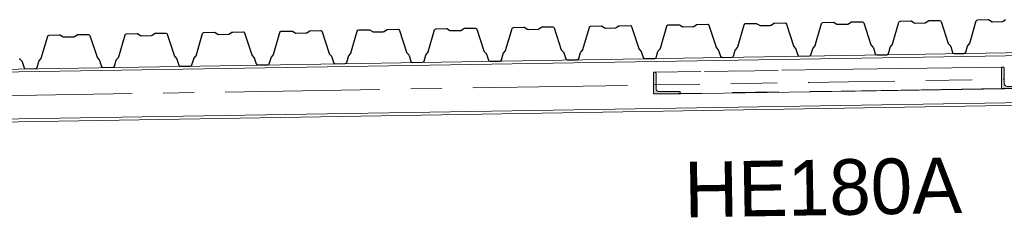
# Model space of a CAD drawing. Header units: millimetres. Extents: x 4517 to 474157, y -4632 to 9900.
# Tile 63 of 114: x 300892 to 304073, y 6208 to 6848. Entities that reach past the tile are written whole.
import ezdxf

# ---------------------------------------------------------------- set-up
doc = ezdxf.new("R2010")
doc.units = ezdxf.units.MM
doc.linetypes.add('WSP_hartlijn', pattern=[800, 500, -100, 100, -100])
doc.linetypes.add('WSP_hhidden', pattern=[250, 150, -100])
for name, color, linetype, lineweight in [('00_algemeen - hartlijn', 7, 'WSP_hartlijn', 13), ('23_vloeren -cut-', 3, 'Continuous', 25), ('28_hoofddraagconstructies - kolommen en liggers', 1, 'Continuous', 13), ('28_hoofddraagconstructies - kolommen en liggers - staal', 1, 'Continuous', 13), ('28_hoofddraagconstructies - kolommen en liggers - staal -cut-', 2, 'Continuous', 13), ('28_hoofddraagconstructies - tags', 7, 'Continuous', 18)]:
    doc.layers.add(name, color=color, linetype=linetype, lineweight=lineweight)
doc.styles.add('Revittext_1', font='txt', dxfattribs={"height": 180})

# ---------------------------------------------------------------- blocks, each defined once
blk = doc.blocks.new('28_WSP_SF_staal - HE v21-0 - HE180A-1334711-as F')
at = {"layer": '00_algemeen - hartlijn'}
for p, q in [((5030, 6587.3), (8012.9, 6636.4)), ((8516.6, 6644.7), (8642.9, 6646.7))]:
    blk.add_line(p, q, dxfattribs=at)
at = {"layer": '28_hoofddraagconstructies - kolommen en liggers', "linetype": 'WSP_hhidden'}
for p, q in [((8642.9, 6646.7), (9146.6, 6655)), ((8012.9, 6636.4), (8516.6, 6644.7))]:
    blk.add_line(p, q, dxfattribs=at)
blk = doc.blocks.new('28_WSP_SF_staal - HFL v21-0 - Lequ 70x70x7-1304587-as F')
at = {"layer": '28_hoofddraagconstructies - kolommen en liggers', "linetype": 'WSP_hhidden'}
blk.add_hatch(color=256, dxfattribs=at).paths.add_polyline_path([(8012.9, 6607.7), (8100.4, 6608.2), (8100.4, 6610.7), (8094.8, 6615.2), (8028, 6615.7), (8024.1, 6618.2), (8021.9, 6621.8), (8021.6, 6631.1), (8021.6, 6673.3), (8016, 6677.7), (8012.9, 6677.7), (8012.9, 6631.1)])
for p, q in [((8577.6, 6686.2), (8016.2, 6677.8)), ((8665.1, 6616.7), (8660.7, 6616.6))]:
    blk.add_line(p, q, dxfattribs=at)
at = {"layer": '28_hoofddraagconstructies - kolommen en liggers - staal'}
blk.add_line((8660.6, 6616.6), (8100.4, 6608.2), dxfattribs=at)
at = {"layer": '28_hoofddraagconstructies - kolommen en liggers - staal -cut-'}
for p, q in [((8016, 6677.7), (8012.9, 6677.7)), ((8012.9, 6677.7), (8012.9, 6607.7)), ((8017.3, 6677.6), (8016, 6677.7)), ((8021.6, 6623.8), (8021.6, 6673.3)), ((8012.9, 6607.7), (8100.4, 6608.2)), ((8094.8, 6615.2), (8032.9, 6614.8)), ((8100.4, 6608.2), (8100.4, 6610.7))]:
    blk.add_line(p, q, dxfattribs=at)
at = {"layer": '28_hoofddraagconstructies - kolommen en liggers - staal -cut-', "flags": 128}
for points in [[(8021.6, 6673.3), (8021.5, 6674.3), (8021.1, 6675.2), (8020.4, 6676.1), (8019.5, 6676.8), (8018.4, 6677.3), (8017.3, 6677.6)], [(8032.9, 6614.8), (8030.4, 6615), (8028, 6615.7), (8025.9, 6616.8), (8024.1, 6618.2), (8022.7, 6619.9), (8021.9, 6621.8), (8021.6, 6623.8)], [(8097.2, 6614.7), (8096, 6615.1), (8094.8, 6615.2)], [(8100.4, 6610.7), (8100.2, 6611.7), (8099.8, 6612.6), (8099.1, 6613.5), (8098.3, 6614.2), (8097.2, 6614.7)]]:
    blk.add_lwpolyline(points, dxfattribs=at)
blk = doc.blocks.new('28_WSP_SF_staal - HFL v21-0 - Lequ 70x70x7-V88-as F')
at = {"layer": '28_hoofddraagconstructies - kolommen en liggers', "linetype": 'WSP_hhidden'}
blk.add_hatch(color=256, dxfattribs=at).paths.add_polyline_path([(9137.9, 6624.6), (9225.4, 6625.1), (9225.4, 6627.6), (9219.8, 6632), (9153, 6632.6), (9149.1, 6635), (9146.9, 6638.6), (9146.6, 6640.6), (9146.6, 6690.1), (9141, 6694.6), (9137.9, 6694.6), (9137.9, 6631.1)])
for p, q in [((8016.2, 6677.8), (8577.6, 6686.2)), ((8018, 6607.8), (8619.1, 6616.8)), ((8660.7, 6616.6), (8665.1, 6616.7))]:
    blk.add_line(p, q, dxfattribs=at)
at = {"layer": '28_hoofddraagconstructies - kolommen en liggers - staal'}
for p, q in [((8577.6, 6686.2), (9137.9, 6694.6)), ((8619.1, 6616.8), (9137.9, 6624.6)), ((8665.1, 6616.7), (9225.4, 6625.1))]:
    blk.add_line(p, q, dxfattribs=at)
at = {"layer": '28_hoofddraagconstructies - kolommen en liggers - staal -cut-'}
for p, q in [((9141, 6694.6), (9137.9, 6694.6)), ((9137.9, 6694.6), (9137.9, 6624.6)), ((9146.6, 6640.6), (9146.6, 6690.1)), ((9137.9, 6624.6), (9225.4, 6625.1)), ((9219.8, 6632), (9157.9, 6631.7)), ((9225.4, 6625.1), (9225.4, 6627.6))]:
    blk.add_line(p, q, dxfattribs=at)
at = {"layer": '28_hoofddraagconstructies - kolommen en liggers - staal -cut-', "flags": 128}
for points in [[(9146.6, 6690.1), (9146.5, 6691.2), (9146.1, 6692.1), (9145.4, 6692.9), (9144.5, 6693.7), (9143.4, 6694.2), (9142.3, 6694.5), (9141, 6694.6)], [(9157.9, 6631.7), (9155.4, 6631.9), (9153, 6632.6), (9150.9, 6633.6), (9149.1, 6635), (9147.7, 6636.7), (9146.9, 6638.6), (9146.6, 6640.6)], [(9225.4, 6627.6), (9225.2, 6628.6), (9224.8, 6629.5), (9224.1, 6630.4), (9223.3, 6631.1), (9222.2, 6631.6), (9221, 6631.9), (9219.8, 6632)]]:
    blk.add_lwpolyline(points, dxfattribs=at)

msp = doc.modelspace()

# ---------------------------------------------------------------- linework, layer by layer
at = {"layer": '23_vloeren -cut-'}
for p, q in [((303484, 6838.2), (303486.9, 6839.2)), ((303486.9, 6839.2), (303520.8, 6839.8)), ((303520.8, 6839.8), (303522.2, 6839.6)), ((303522.2, 6839.6), (303523.6, 6839)), ((303523.6, 6839), (303531.6, 6833.8)), ((303569.2, 6834.4), (303577.1, 6839.9)), ((303577.1, 6839.9), (303578.4, 6840.5)), ((303578.4, 6840.5), (303579.8, 6840.8)), ((303579.8, 6840.8), (303613.7, 6841.3)), ((303613.7, 6841.3), (303616.7, 6840.4)), ((303616.7, 6840.4), (303618.5, 6837.9)), ((303711.6, 6768.1), (303732.2, 6839.7)), ((303732.2, 6839.7), (303733.9, 6842.3)), ((303733.9, 6842.3), (303736.9, 6843.3)), ((303736.9, 6843.3), (303770.7, 6843.9)), ((303770.7, 6843.9), (303772.2, 6843.7)), ((303772.2, 6843.7), (303773.5, 6843.1)), ((303773.5, 6843.1), (303781.6, 6837.9)), ((303817.9, 6837.9), (303819.2, 6838.5)), ((303819.2, 6838.5), (303827.1, 6844)), ((303827.1, 6844), (303828.4, 6844.6)), ((303828.4, 6844.6), (303829.8, 6844.9)), ((303829.8, 6844.9), (303863.7, 6845.4)), ((303863.7, 6845.4), (303866.6, 6844.5)), ((303866.6, 6844.5), (303868.5, 6842)), ((303868.5, 6842), (303891.4, 6771.1)), ((303961.5, 6772.2), (303982.1, 6843.8)), ((303982.1, 6843.8), (303983.9, 6846.4)), ((303983.9, 6846.4), (303986.9, 6847.4)), ((303986.9, 6847.4), (304020.7, 6848)), ((304020.7, 6848), (304022.2, 6847.8)), ((304022.2, 6847.8), (304023.5, 6847.2)), ((304023.5, 6847.2), (304031.5, 6842)), ((304031.5, 6842), (304032.9, 6841.4)), ((304032.9, 6841.4), (304034.3, 6841.2)), ((304034.3, 6841.2), (304066.4, 6841.8)), ((304066.4, 6841.8), (304067.8, 6842)), ((304067.8, 6842), (304069.1, 6842.6)), ((304069.1, 6842.6), (304077, 6848.1)), ((301487.2, 6806.4), (301521, 6807)), ((301521, 6807), (301522.5, 6806.8)), ((301522.5, 6806.8), (301523.8, 6806.2)), ((301569.5, 6801.6), (301577.4, 6807.1)), ((301577.4, 6807.1), (301578.7, 6807.7)), ((301578.7, 6807.7), (301580.1, 6807.9)), ((301580.1, 6807.9), (301614, 6808.5)), ((301614, 6808.5), (301616.9, 6807.6)), ((301616.9, 6807.6), (301618.8, 6805)), ((301711.8, 6735.3), (301732.5, 6806.9)), ((301732.5, 6806.9), (301734.2, 6809.5)), ((301734.2, 6809.5), (301737.2, 6810.5)), ((301737.2, 6810.5), (301771, 6811.1)), ((301771, 6811.1), (301772.5, 6810.9)), ((301772.5, 6810.9), (301773.8, 6810.3)), ((301773.8, 6810.3), (301781.9, 6805.1)), ((301819.4, 6805.7), (301827.3, 6811.2)), ((301827.3, 6811.2), (301828.6, 6811.8)), ((301828.6, 6811.8), (301830.1, 6812.1)), ((301830.1, 6812.1), (301863.9, 6812.6)), ((301863.9, 6812.6), (301866.9, 6811.7)), ((301866.9, 6811.7), (301868.8, 6809.1)), ((301868.8, 6809.1), (301891.7, 6738.3)), ((301961.8, 6739.4), (301982.4, 6811)), ((301982.4, 6811), (301984.2, 6813.6)), ((301984.2, 6813.6), (301987.1, 6814.6)), ((301987.1, 6814.6), (302021, 6815.2)), ((302021, 6815.2), (302022.4, 6815)), ((302022.4, 6815), (302023.8, 6814.4)), ((302023.8, 6814.4), (302031.8, 6809.2)), ((302031.8, 6809.2), (302033.2, 6808.6)), ((302033.2, 6808.6), (302034.6, 6808.4)), ((302034.6, 6808.4), (302066.7, 6809)), ((302066.7, 6809), (302068.1, 6809.2)), ((302068.1, 6809.2), (302069.4, 6809.8)), ((302069.4, 6809.8), (302077.3, 6815.3)), ((302077.3, 6815.3), (302078.6, 6815.9)), ((302078.6, 6815.9), (302080, 6816.2)), ((302080, 6816.2), (302113.9, 6816.7)), ((302113.9, 6816.7), (302116.9, 6815.8)), ((302116.9, 6815.8), (302118.7, 6813.2)), ((302118.7, 6813.2), (302141.7, 6742.4)), ((302211.8, 6743.5), (302232.4, 6815.1)), ((302232.4, 6815.1), (302234.2, 6817.7)), ((302234.2, 6817.7), (302237.1, 6818.7)), ((302237.1, 6818.7), (302270.9, 6819.3)), ((302270.9, 6819.3), (302272.4, 6819.1)), ((302272.4, 6819.1), (302273.7, 6818.5)), ((302273.7, 6818.5), (302281.8, 6813.3)), ((302281.8, 6813.3), (302283.1, 6812.7)), ((302283.1, 6812.7), (302284.6, 6812.5)), ((302284.6, 6812.5), (302316.6, 6813.1)), ((302316.6, 6813.1), (302318.1, 6813.3)), ((302318.1, 6813.3), (302319.4, 6813.9)), ((302319.4, 6813.9), (302327.3, 6819.4)), ((302327.3, 6819.4), (302328.6, 6820)), ((302328.6, 6820), (302330, 6820.3)), ((302330, 6820.3), (302363.9, 6820.8)), ((302363.9, 6820.8), (302366.8, 6819.9)), ((302366.8, 6819.9), (302368.7, 6817.3)), ((302368.7, 6817.3), (302391.6, 6746.5)), ((302461.7, 6747.6), (302482.4, 6819.2)), ((302482.4, 6819.2), (302484.1, 6821.8)), ((302484.1, 6821.8), (302487.1, 6822.8)), ((302487.1, 6822.8), (302520.9, 6823.4)), ((302520.9, 6823.4), (302522.4, 6823.2)), ((302522.4, 6823.2), (302523.7, 6822.6)), ((302523.7, 6822.6), (302531.8, 6817.4)), ((302531.8, 6817.4), (302533.1, 6816.8)), ((302533.1, 6816.8), (302534.5, 6816.6)), ((302534.5, 6816.6), (302566.6, 6817.2)), ((302566.6, 6817.2), (302568, 6817.4)), ((302568, 6817.4), (302569.3, 6818)), ((302569.3, 6818), (302577.2, 6823.5)), ((302577.2, 6823.5), (302578.5, 6824.1)), ((302578.5, 6824.1), (302580, 6824.4)), ((302580, 6824.4), (302613.8, 6824.9)), ((302613.8, 6824.9), (302616.8, 6824)), ((302616.8, 6824), (302618.7, 6821.5)), ((302618.7, 6821.5), (302641.6, 6750.6)), ((302711.7, 6751.7), (302732.3, 6823.3)), ((302732.3, 6823.3), (302734.1, 6825.9)), ((302734.1, 6825.9), (302737, 6826.9)), ((302737, 6826.9), (302770.9, 6827.5)), ((302770.9, 6827.5), (302772.3, 6827.3)), ((302772.3, 6827.3), (302773.7, 6826.7)), ((302773.7, 6826.7), (302781.7, 6821.5)), ((302781.7, 6821.5), (302783.1, 6820.9)), ((302783.1, 6820.9), (302784.5, 6820.7)), ((302784.5, 6820.7), (302816.6, 6821.3)), ((302816.6, 6821.3), (302818, 6821.5)), ((302818, 6821.5), (302819.3, 6822.1)), ((302819.3, 6822.1), (302827.2, 6827.6)), ((302827.2, 6827.6), (302828.5, 6828.2)), ((302828.5, 6828.2), (302829.9, 6828.5)), ((302829.9, 6828.5), (302863.8, 6829)), ((302863.8, 6829), (302866.8, 6828.1)), ((302866.8, 6828.1), (302868.6, 6825.6)), ((302868.6, 6825.6), (302891.6, 6754.7)), ((302961.7, 6755.8), (302982.3, 6827.4)), ((302982.3, 6827.4), (302984, 6830)), ((302984, 6830), (302987, 6831)), ((302987, 6831), (303020.8, 6831.6)), ((303020.8, 6831.6), (303022.3, 6831.4)), ((303022.3, 6831.4), (303023.6, 6830.8)), ((303023.6, 6830.8), (303031.7, 6825.6)), ((303031.7, 6825.6), (303033, 6825)), ((303033, 6825), (303034.5, 6824.8)), ((303034.5, 6824.8), (303066.5, 6825.4)), ((303066.5, 6825.4), (303068, 6825.6)), ((303068, 6825.6), (303069.3, 6826.2)), ((303069.3, 6826.2), (303077.2, 6831.7)), ((303077.2, 6831.7), (303078.5, 6832.3)), ((303078.5, 6832.3), (303079.9, 6832.6)), ((303079.9, 6832.6), (303113.8, 6833.1)), ((303113.8, 6833.1), (303116.7, 6832.2)), ((303116.7, 6832.2), (303118.6, 6829.7)), ((303118.6, 6829.7), (303141.5, 6758.8)), ((303211.6, 6759.9), (303232.3, 6831.5)), ((303232.3, 6831.5), (303234, 6834.1)), ((303234, 6834.1), (303237, 6835.1)), ((303237, 6835.1), (303270.8, 6835.7)), ((303270.8, 6835.7), (303272.3, 6835.5)), ((303272.3, 6835.5), (303273.6, 6834.9)), ((303273.6, 6834.9), (303281.6, 6829.7)), ((303281.6, 6829.7), (303283, 6829.1)), ((303283, 6829.1), (303284.4, 6828.9)), ((303284.4, 6828.9), (303316.5, 6829.5)), ((303316.5, 6829.5), (303317.9, 6829.7)), ((303317.9, 6829.7), (303319.2, 6830.3)), ((303319.2, 6830.3), (303327.1, 6835.8)), ((303327.1, 6835.8), (303328.4, 6836.4)), ((303328.4, 6836.4), (303329.9, 6836.7)), ((303329.9, 6836.7), (303363.7, 6837.2)), ((303363.7, 6837.2), (303366.7, 6836.3)), ((303366.7, 6836.3), (303368.6, 6833.8)), ((303368.6, 6833.8), (303391.5, 6762.9)), ((303461.6, 6764), (303482.2, 6835.6)), ((303482.2, 6835.6), (303484, 6838.2)), ((303531.6, 6833.8), (303532.9, 6833.2)), ((303532.9, 6833.2), (303534.4, 6833)), ((303534.4, 6833), (303566.5, 6833.6)), ((303566.5, 6833.6), (303567.9, 6833.8)), ((303567.9, 6833.8), (303569.2, 6834.4)), ((303618.5, 6837.9), (303641.5, 6767)), ((303781.6, 6837.9), (303782.9, 6837.3)), ((303782.9, 6837.3), (303784.4, 6837.1)), ((303784.4, 6837.1), (303816.4, 6837.7)), ((303816.4, 6837.7), (303817.9, 6837.9)), ((300961.9, 6723), (300982.6, 6794.6)), ((300982.6, 6794.6), (300984.3, 6797.2)), ((300984.3, 6797.2), (300987.3, 6798.2)), ((300987.3, 6798.2), (301021.1, 6798.8)), ((301021.1, 6798.8), (301022.6, 6798.6)), ((301022.6, 6798.6), (301023.9, 6798)), ((301023.9, 6798), (301032, 6792.8)), ((301032, 6792.8), (301033.3, 6792.2)), ((301033.3, 6792.2), (301034.7, 6792)), ((301034.7, 6792), (301066.8, 6792.5)), ((301066.8, 6792.5), (301068.2, 6792.8)), ((301068.2, 6792.8), (301069.5, 6793.4)), ((301069.5, 6793.4), (301077.4, 6798.9)), ((301077.4, 6798.9), (301078.7, 6799.5)), ((301078.7, 6799.5), (301080.2, 6799.7)), ((301080.2, 6799.7), (301114, 6800.3)), ((301114, 6800.3), (301117, 6799.4)), ((301117, 6799.4), (301118.9, 6796.8)), ((301118.9, 6796.8), (301141.8, 6726)), ((301211.9, 6727.1), (301232.5, 6798.7)), ((301232.5, 6798.7), (301234.3, 6801.3)), ((301234.3, 6801.3), (301237.2, 6802.3)), ((301237.2, 6802.3), (301271.1, 6802.9)), ((301271.1, 6802.9), (301272.5, 6802.7)), ((301272.5, 6802.7), (301273.9, 6802.1)), ((301273.9, 6802.1), (301281.9, 6796.9)), ((301281.9, 6796.9), (301283.3, 6796.3)), ((301283.3, 6796.3), (301284.7, 6796.1)), ((301284.7, 6796.1), (301316.8, 6796.6)), ((301316.8, 6796.6), (301318.2, 6796.9)), ((301318.2, 6796.9), (301319.5, 6797.5)), ((301319.5, 6797.5), (301327.4, 6803)), ((301327.4, 6803), (301328.7, 6803.6)), ((301328.7, 6803.6), (301330.1, 6803.8)), ((301330.1, 6803.8), (301364, 6804.4)), ((301364, 6804.4), (301367, 6803.5)), ((301367, 6803.5), (301368.8, 6800.9)), ((301368.8, 6800.9), (301391.8, 6730.1)), ((301461.9, 6731.2), (301482.5, 6802.8)), ((301482.5, 6802.8), (301484.3, 6805.4)), ((301484.3, 6805.4), (301487.2, 6806.4)), ((301523.8, 6806.2), (301531.9, 6801)), ((301531.9, 6801), (301533.2, 6800.4)), ((301533.2, 6800.4), (301534.7, 6800.2)), ((301534.7, 6800.2), (301566.7, 6800.7)), ((301566.7, 6800.7), (301568.2, 6801)), ((301568.2, 6801), (301569.5, 6801.6)), ((301618.8, 6805), (301641.7, 6734.2)), ((301781.9, 6805.1), (301783.2, 6804.5)), ((301783.2, 6804.5), (301784.6, 6804.3)), ((301784.6, 6804.3), (301816.7, 6804.8)), ((301816.7, 6804.8), (301818.1, 6805.1)), ((301818.1, 6805.1), (301819.4, 6805.7)), ((302211.4, 6742.5), (302211.8, 6743.5)), ((302391.6, 6746.5), (302392.1, 6745.5)), ((302392.1, 6745.5), (302392.7, 6744.6)), ((302392.7, 6744.6), (302398.7, 6738.2)), ((302455, 6739.1), (302460.7, 6745.7)), ((302460.7, 6745.7), (302461.3, 6746.6)), ((302461.3, 6746.6), (302461.7, 6747.6)), ((302641.6, 6750.6), (302642.1, 6749.6)), ((302642.1, 6749.6), (302642.7, 6748.7)), ((302642.7, 6748.7), (302648.7, 6742.3)), ((302704.3, 6742.3), (302704.9, 6743.2)), ((302704.9, 6743.2), (302710.7, 6749.8)), ((302710.7, 6749.8), (302711.3, 6750.7)), ((302711.3, 6750.7), (302711.7, 6751.7)), ((302891.6, 6754.7), (302892, 6753.7)), ((302892, 6753.7), (302892.7, 6752.8)), ((302892.7, 6752.8), (302898.6, 6746.4)), ((302898.6, 6746.4), (302899.3, 6745.5)), ((302899.3, 6745.5), (302899.7, 6744.5)), ((302899.7, 6744.5), (302906, 6725.2)), ((302948.2, 6725.9), (302953.9, 6745.4)), ((302953.9, 6745.4), (302954.3, 6746.4)), ((302954.3, 6746.4), (302954.9, 6747.3)), ((302954.9, 6747.3), (302960.6, 6753.9)), ((302960.6, 6753.9), (302961.3, 6754.8)), ((302961.3, 6754.8), (302961.7, 6755.8)), ((303141.5, 6758.8), (303142, 6757.8)), ((303142, 6757.8), (303142.6, 6756.9)), ((303142.6, 6756.9), (303148.6, 6750.5)), ((303148.6, 6750.5), (303149.2, 6749.6)), ((303149.2, 6749.6), (303149.7, 6748.6)), ((303149.7, 6748.6), (303155.9, 6729.3)), ((303198.2, 6730), (303203.8, 6749.5)), ((303203.8, 6749.5), (303204.2, 6750.5)), ((303204.2, 6750.5), (303204.9, 6751.4)), ((303204.9, 6751.4), (303210.6, 6758)), ((303210.6, 6758), (303211.2, 6758.9)), ((303211.2, 6758.9), (303211.6, 6759.9)), ((303391.5, 6762.9), (303392, 6761.9)), ((303392, 6761.9), (303392.6, 6761)), ((303392.6, 6761), (303398.6, 6754.6)), ((303398.6, 6754.6), (303399.2, 6753.7)), ((303399.2, 6753.7), (303399.7, 6752.7)), ((303399.7, 6752.7), (303405.9, 6733.4)), ((303448.2, 6734.1), (303453.8, 6753.6)), ((303453.8, 6753.6), (303454.2, 6754.6)), ((303454.2, 6754.6), (303454.8, 6755.5)), ((303454.8, 6755.5), (303460.6, 6762.1)), ((303460.6, 6762.1), (303461.2, 6763)), ((303461.2, 6763), (303461.6, 6764)), ((303641.5, 6767), (303641.9, 6766)), ((303641.9, 6766), (303642.6, 6765.1)), ((303642.6, 6765.1), (303648.5, 6758.7)), ((303648.5, 6758.7), (303649.2, 6757.8)), ((303649.2, 6757.8), (303649.6, 6756.8)), ((303649.6, 6756.8), (303655.9, 6737.5)), ((303698.1, 6738.2), (303703.8, 6757.7)), ((303703.8, 6757.7), (303704.2, 6758.7)), ((303704.2, 6758.7), (303704.8, 6759.6)), ((303704.8, 6759.6), (303710.5, 6766.2)), ((303710.5, 6766.2), (303711.2, 6767.1)), ((303711.2, 6767.1), (303711.6, 6768.1)), ((303891.4, 6771.1), (303891.9, 6770.1)), ((303891.9, 6770.1), (303892.5, 6769.2)), ((303892.5, 6769.2), (303898.5, 6762.8)), ((303898.5, 6762.8), (303899.1, 6761.9)), ((303899.1, 6761.9), (303899.6, 6760.9)), ((303899.6, 6760.9), (303905.8, 6741.6)), ((303948.1, 6742.3), (303953.7, 6761.8)), ((303953.7, 6761.8), (303954.1, 6762.8)), ((303954.1, 6762.8), (303954.8, 6763.7)), ((303954.8, 6763.7), (303960.5, 6770.3)), ((303960.5, 6770.3), (303961.1, 6771.2)), ((303961.1, 6771.2), (303961.5, 6772.2)), ((300891.8, 6721.9), (300892.3, 6720.9)), ((300892.3, 6720.9), (300892.9, 6720)), ((300892.9, 6720), (300898.9, 6713.6)), ((300898.9, 6713.6), (300899.6, 6712.7)), ((300899.6, 6712.7), (300900, 6711.7)), ((300900, 6711.7), (300906.2, 6692.4)), ((300948.5, 6693.1), (300954.1, 6712.6)), ((300954.1, 6712.6), (300954.5, 6713.6)), ((300954.5, 6713.6), (300955.2, 6714.5)), ((300955.2, 6714.5), (300960.9, 6721.1)), ((300960.9, 6721.1), (300961.5, 6722)), ((300961.5, 6722), (300961.9, 6723)), ((301141.8, 6726), (301142.3, 6725)), ((301142.3, 6725), (301142.9, 6724.1)), ((301142.9, 6724.1), (301148.9, 6717.7)), ((301148.9, 6717.7), (301149.5, 6716.8)), ((301149.5, 6716.8), (301150, 6715.8)), ((301150, 6715.8), (301156.2, 6696.5)), ((301198.5, 6697.2), (301204.1, 6716.7)), ((301204.1, 6716.7), (301204.5, 6717.7)), ((301204.5, 6717.7), (301205.1, 6718.6)), ((301205.1, 6718.6), (301210.9, 6725.2)), ((301210.9, 6725.2), (301211.5, 6726.1)), ((301211.5, 6726.1), (301211.9, 6727.1)), ((301391.8, 6730.1), (301392.2, 6729.1)), ((301392.2, 6729.1), (301392.9, 6728.2)), ((301392.9, 6728.2), (301398.8, 6721.8)), ((301398.8, 6721.8), (301399.5, 6720.9)), ((301399.5, 6720.9), (301399.9, 6719.9)), ((301399.9, 6719.9), (301406.2, 6700.6)), ((301448.4, 6701.3), (301454.1, 6720.8)), ((301454.1, 6720.8), (301454.5, 6721.8)), ((301454.5, 6721.8), (301455.1, 6722.7)), ((301455.1, 6722.7), (301460.8, 6729.3)), ((301460.8, 6729.3), (301461.5, 6730.2)), ((301461.5, 6730.2), (301461.9, 6731.2)), ((301641.7, 6734.2), (301642.2, 6733.2)), ((301642.2, 6733.2), (301642.8, 6732.3)), ((301642.8, 6732.3), (301648.8, 6725.9)), ((301648.8, 6725.9), (301649.5, 6725)), ((301649.5, 6725), (301649.9, 6724)), ((301649.9, 6724), (301656.1, 6704.7)), ((301698.4, 6705.4), (301704, 6724.9)), ((301704, 6724.9), (301704.4, 6725.9)), ((301704.4, 6725.9), (301705.1, 6726.8)), ((301705.1, 6726.8), (301710.8, 6733.4)), ((301710.8, 6733.4), (301711.4, 6734.3)), ((301711.4, 6734.3), (301711.8, 6735.3)), ((301891.7, 6738.3), (301892.2, 6737.3)), ((301892.2, 6737.3), (301892.8, 6736.4)), ((301892.8, 6736.4), (301898.8, 6730)), ((301898.8, 6730), (301899.4, 6729.1)), ((301899.4, 6729.1), (301899.9, 6728.1)), ((301899.9, 6728.1), (301906.1, 6708.8)), ((301948.4, 6709.5), (301954, 6729)), ((301954, 6729), (301954.4, 6730)), ((301954.4, 6730), (301955, 6730.9)), ((301955, 6730.9), (301960.8, 6737.5)), ((301960.8, 6737.5), (301961.4, 6738.4)), ((301961.4, 6738.4), (301961.8, 6739.4)), ((302141.7, 6742.4), (302142.1, 6741.4)), ((302142.1, 6741.4), (302142.8, 6740.5)), ((302142.8, 6740.5), (302148.7, 6734.1)), ((302148.7, 6734.1), (302149.4, 6733.2)), ((302149.4, 6733.2), (302149.8, 6732.2)), ((302149.8, 6732.2), (302156.1, 6712.9)), ((302156.1, 6712.9), (302157.9, 6710.4)), ((302196.6, 6711), (302198.3, 6713.6)), ((302198.3, 6713.6), (302204, 6733.1)), ((302204, 6733.1), (302204.4, 6734.1)), ((302204.4, 6734.1), (302205, 6735)), ((302205, 6735), (302210.7, 6741.6)), ((302210.7, 6741.6), (302211.4, 6742.5)), ((302398.7, 6738.2), (302399.4, 6737.3)), ((302399.4, 6737.3), (302399.8, 6736.3)), ((302399.8, 6736.3), (302406, 6717)), ((302406, 6717), (302407.9, 6714.5)), ((302407.9, 6714.5), (302410.9, 6713.6)), ((302410.9, 6713.6), (302443.6, 6714.1)), ((302443.6, 6714.1), (302446.5, 6715.1)), ((302446.5, 6715.1), (302448.3, 6717.7)), ((302448.3, 6717.7), (302453.9, 6737.2)), ((302453.9, 6737.2), (302454.3, 6738.2)), ((302454.3, 6738.2), (302455, 6739.1)), ((302648.7, 6742.3), (302649.3, 6741.4)), ((302649.3, 6741.4), (302649.8, 6740.4)), ((302649.8, 6740.4), (302656, 6721.1)), ((302656, 6721.1), (302657.9, 6718.6)), ((302657.9, 6718.6), (302660.8, 6717.7)), ((302660.8, 6717.7), (302693.6, 6718.2)), ((302693.6, 6718.2), (302696.5, 6719.2)), ((302696.5, 6719.2), (302698.3, 6721.8)), ((302698.3, 6721.8), (302703.9, 6741.3)), ((302703.9, 6741.3), (302704.3, 6742.3)), ((302906, 6725.2), (302907.8, 6722.7)), ((302907.8, 6722.7), (302910.8, 6721.8)), ((302910.8, 6721.8), (302943.5, 6722.3)), ((302943.5, 6722.3), (302946.5, 6723.3)), ((302946.5, 6723.3), (302948.2, 6725.9)), ((303155.9, 6729.3), (303157.8, 6726.8)), ((303157.8, 6726.8), (303160.8, 6725.9)), ((303160.8, 6725.9), (303193.5, 6726.4)), ((303193.5, 6726.4), (303196.4, 6727.4)), ((303196.4, 6727.4), (303198.2, 6730)), ((303405.9, 6733.4), (303407.8, 6730.9)), ((303407.8, 6730.9), (303410.7, 6730)), ((303410.7, 6730), (303443.5, 6730.5)), ((303443.5, 6730.5), (303446.4, 6731.5)), ((303446.4, 6731.5), (303448.2, 6734.1)), ((303655.9, 6737.5), (303657.7, 6735)), ((303657.7, 6735), (303660.7, 6734.1)), ((303660.7, 6734.1), (303693.4, 6734.6)), ((303693.4, 6734.6), (303696.4, 6735.6)), ((303696.4, 6735.6), (303698.1, 6738.2)), ((303905.8, 6741.6), (303907.7, 6739.1)), ((303907.7, 6739.1), (303910.7, 6738.2)), ((303910.7, 6738.2), (303943.4, 6738.7)), ((303943.4, 6738.7), (303946.3, 6739.8)), ((303946.3, 6739.8), (303948.1, 6742.3)), ((300906.2, 6692.4), (300908.1, 6689.9)), ((300908.1, 6689.9), (300911.1, 6689)), ((300911.1, 6689), (300943.8, 6689.5)), ((300943.8, 6689.5), (300946.8, 6690.5)), ((300946.8, 6690.5), (300948.5, 6693.1)), ((301156.2, 6696.5), (301158.1, 6694)), ((301158.1, 6694), (301161, 6693.1)), ((301161, 6693.1), (301193.8, 6693.6)), ((301193.8, 6693.6), (301196.7, 6694.6)), ((301196.7, 6694.6), (301198.5, 6697.2)), ((301406.2, 6700.6), (301408, 6698.1)), ((301408, 6698.1), (301411, 6697.2)), ((301411, 6697.2), (301443.7, 6697.7)), ((301443.7, 6697.7), (301446.7, 6698.7)), ((301446.7, 6698.7), (301448.4, 6701.3)), ((301656.1, 6704.7), (301658, 6702.2)), ((301658, 6702.2), (301661, 6701.3)), ((301661, 6701.3), (301693.7, 6701.8)), ((301693.7, 6701.8), (301696.7, 6702.8)), ((301696.7, 6702.8), (301698.4, 6705.4)), ((301906.1, 6708.8), (301908, 6706.3)), ((301908, 6706.3), (301910.9, 6705.4)), ((301910.9, 6705.4), (301943.7, 6705.9)), ((301943.7, 6705.9), (301946.6, 6706.9)), ((301946.6, 6706.9), (301948.4, 6709.5)), ((302157.9, 6710.4), (302160.9, 6709.5)), ((302160.9, 6709.5), (302193.6, 6710)), ((302193.6, 6710), (302196.6, 6711))]:
    msp.add_line(p, q, dxfattribs=at)
at = {"layer": '28_hoofddraagconstructies - kolommen en liggers - staal'}
for p, q in [((298066.1, 6632.2), (310726.2, 6840.5)), ((309659.9, 6832.5), (297965.1, 6640)), ((297927.3, 6477.9), (310728.7, 6688.5)), ((297927.5, 6468.4), (310728.9, 6679))]:
    msp.add_line(p, q, dxfattribs=at)

# ---------------------------------------------------------------- block references
at = {"layer": '28_hoofddraagconstructies - kolommen en liggers', "linetype": 'WSP_hhidden'}
for name in ['28_WSP_SF_staal - HE v21-0 - HE180A-1334711-as F', '28_WSP_SF_staal - HFL v21-0 - Lequ 70x70x7-1304587-as F', '28_WSP_SF_staal - HFL v21-0 - Lequ 70x70x7-V88-as F']:
    msp.add_blockref(name, (294926.1, 0), dxfattribs=at)

# ---------------------------------------------------------------- texts
at = {"layer": '28_hoofddraagconstructies - tags', "lineweight": 13, "insert": (303037.5, 6387.2), "char_height": 180, "width": 1122.362, "attachment_point": 1, "rotation": 0.9426, "style": 'Revittext_1'}
msp.add_mtext('HE180A', dxfattribs=at)

doc.saveas('drawing.dxf')
